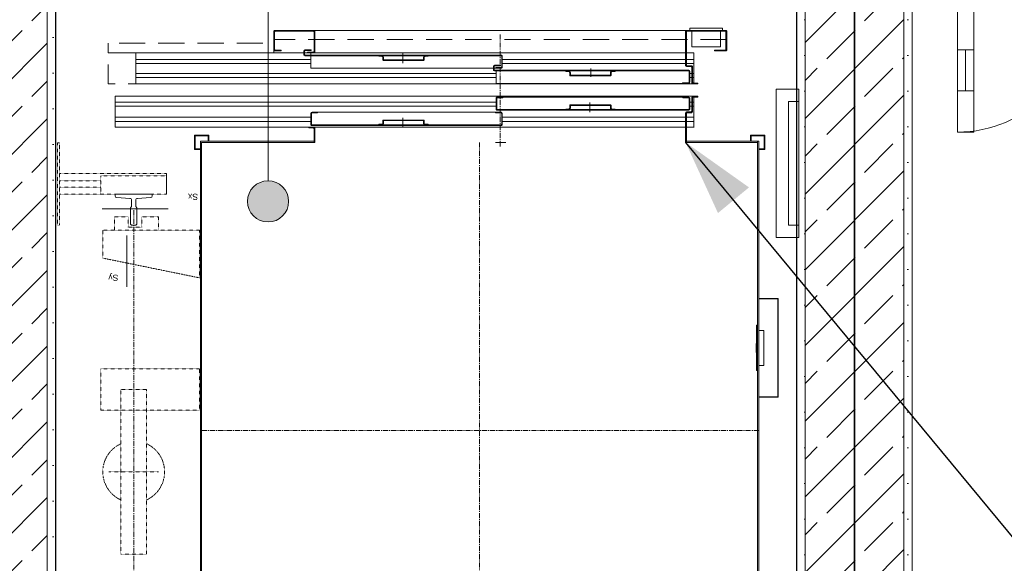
# Model space of a CAD drawing. Header units: millimetres. Extents: x -126271 to -91276, y -179170 to 5194.
# Tile 20 of 34: x -109556 to -107166, y -99354 to -98034. Entities that reach past the tile are written whole.
import ezdxf

# ---------------------------------------------------------------- set-up
doc = ezdxf.new("R2010")
doc.units = ezdxf.units.MM
doc.header["$MEASUREMENT"] = 0
for name, pattern in [('CENTER', [20, 12.5, -2.5, 2.5, -2.5]), ('DASHED', [0.075, 0.05, -0.025]), ('HIDDEN', [95.25, 63.5, -31.75])]:
    doc.linetypes.add(name, pattern=pattern)
for name, color, linetype, lineweight in [('0_Nr_pióra__2', 8, 'Continuous', 15), ('0_Nr_pióra__41', 7, 'Continuous', 13), ('Nowe_0_Nr_pióra__21', 7, 'Continuous', 20), ('Nowe_Drzwi Archicad_Nr_pióra__3', 7, 'Continuous', 13), ('Nowe_Konstrukcja - Ściany zew_Nr_pióra__21', 7, 'Continuous', 20), ('Nowe_Konstrukcja - Ściany zew_Nr_pióra__3', 7, 'Continuous', 13), ('Nowe_Wymiarowanie - Ogólne_Nr_pióra__42', 8, 'Continuous', 25), ('Nowe_Znaczniki drzwi Archicada_Nr_pióra__2', 8, 'Continuous', 15), ('Nowe_Znaczniki drzwi Archicada_Nr_pióra__7', 7, 'Continuous', 35)]:
    doc.layers.add(name, color=color, linetype=linetype, lineweight=lineweight)
for name, color, linetype in [('Nowe_0', 7, 'Continuous'), ('Nowe_Konstrukcja - Ściany zew', 7, 'Continuous'), ('Nowe_Wymiarowanie - Ogólne', 7, 'Continuous'), ('Nowe_Znaczniki drzwi Archicada', 7, 'Continuous')]:
    doc.layers.add(name, color=color, linetype=linetype)
for name, color, linetype, lineweight, true_color in [('Nowe_0_Nr_pióra__8', 7, 'Continuous', 35, 0xa80f02), ('Nowe_0_Nr_pióra__81', 7, 'Continuous', 13, 0x6a6a6a), ('Nowe_Elementy Modelu - Strefy_Nr_pióra__121', 7, 'Continuous', 0, 0xd5e3e3), ('Nowe_Elementy Modelu - Strefy_Nr_pióra__58', 7, 'Continuous', 25, 0xdf0000), ('Nowe_Konstrukcja - Ściany zew_Nr_pióra__23', 7, 'Continuous', 13, 0x858585), ('Nowe_Opisy - Etykiety_Nr_pióra__81', 7, 'Continuous', 13, 0x6a6a6a), ('Nowe_Wymiarowanie - Ogólne_Nr_pióra__81', 7, 'Continuous', 13, 0x6a6a6a), ('Nowe_Znaczniki drzwi Archicada_Nr_pióra__81', 7, 'Continuous', 13, 0x6a6a6a)]:
    doc.layers.add(name, color=color, linetype=linetype, lineweight=lineweight, true_color=true_color)
doc.styles.add('STYL_AUTOMATYCZNY_1', font='arial.ttf')
doc.linetypes.add('REI 120', pattern='A,0,[1,PB-ARCH-001 RZUT PIWNIC_-1.Kondygnacja (1)1.Shx,S=9.126984,R=0,X=0,Y=-0.006213],-1150,0', length=1150)
doc.dimstyles.new('STYL_AUTOMATYCZNY__1', dxfattribs={"dimtxt": 150, "dimasz": 47.5, "dimexe": 0.18, "dimexo": 0.0625, "dimgap": 0, "dimtad": 1, "dimtih": 1, "dimtoh": 1, "dimdec": 0, "dimlfac": 0.1, "dimzin": 0, "dimdsep": 46, "dimtxsty": 'STYL_AUTOMATYCZNY_1', "dimblk": 'ARROWHEAD_6', "dimblk1": 'ARROWHEAD_6', "dimblk2": 'ARROWHEAD_6', "dimcen": 0.09, "dimse1": 1, "dimse2": 1, "dimclrd": 256, "dimclre": 256, "dimclrt": 8, "dimazin": 0, "dimtfac": 1, "dimtdec": 4, "dimtmove": 0, "dimatfit": 3, "dimfxl": 0, "dimtolj": 1, "dimtzin": 0, "dimarcsym": 0})
doc.dimstyles.new('STYL_AUTOMATYCZNY__4', dxfattribs={"dimtxt": 0.18, "dimasz": 182.4, "dimexe": 0.18, "dimexo": 0.0625, "dimgap": 0, "dimtad": 0, "dimtih": 1, "dimtoh": 1, "dimdec": 4, "dimzin": 0, "dimdsep": 46, "dimcen": 0.09, "dimadec": 0, "dimazin": 0, "dimtfac": 1, "dimtdec": 4, "dimtmove": 0, "dimatfit": 3, "dimldrblk": 'ARROWHEAD_5', "dimfxl": 0, "dimtolj": 1, "dimtzin": 0, "dimarcsym": 0})
pattern_1 = [(45, (0, 0), (-91.92388, 91.92388), []), (45, (-45.96, 45.96), (-91.92388, 91.92388), [97.5, -32.5])]
pattern_2 = [(0, (0, 0), (0, 86.60254), [0, -50]), (0, (25, 43.3), (0, 86.60254), [0, -50])]

# ---------------------------------------------------------------- blocks, each defined once
blk = doc.blocks.new('Ściana_3_1', base_point=(-107529.5, -97726.6))
at = {"layer": 'Nowe_Konstrukcja - Ściany zew_Nr_pióra__23', "linetype": 'Continuous', "lineweight": 13, "true_color": 0x858585}
h = blk.add_hatch(dxfattribs=at)
h.set_pattern_fill('Beton_zbrojony_0001', color=252, style=0, pattern_type=2)
h.set_pattern_definition(pattern_1)
h.paths.add_polyline_path([(-107649.5, -98006.6), (-107409.5, -98006.6), (-107409.5, -97986.6), (-107649.5, -97986.6)])
h = blk.add_hatch(dxfattribs=at)
h.set_pattern_fill('Tynk_0001', color=252, style=0, pattern_type=2)
h.set_pattern_definition(pattern_2)
h.paths.add_polyline_path([(-107649.5, -99826.6), (-107649.5, -98006.6), (-107669.5, -98006.6), (-107669.5, -99826.6)])
h = blk.add_hatch(dxfattribs=at)
h.set_pattern_fill('Beton_zbrojony_0001', color=252, style=0, pattern_type=2)
h.set_pattern_definition(pattern_1)
h.paths.add_polyline_path([(-107409.5, -99846.6), (-107409.5, -98006.6), (-107649.5, -98006.6), (-107649.5, -99846.6)])
h = blk.add_hatch(dxfattribs=at)
h.set_pattern_fill('Tynk_0001', color=252, style=0, pattern_type=2)
h.set_pattern_definition(pattern_2)
h.paths.add_polyline_path([(-107389.5, -100086.6), (-107389.5, -98006.6), (-107409.5, -98006.6), (-107409.5, -100086.6)])
at = {"layer": 'Nowe_Konstrukcja - Ściany zew_Nr_pióra__21', "color": 7, "linetype": 'Continuous', "lineweight": 20, "flags": 128}
for points in [[(-107669.5, -98006.6), (-107669.5, -99826.6)], [(-107389.5, -100086.6), (-107389.5, -98006.6)]]:
    blk.add_lwpolyline(points, dxfattribs=at)
at = {"layer": 'Nowe_Konstrukcja - Ściany zew_Nr_pióra__3', "color": 7, "linetype": 'Continuous', "lineweight": 13}
for p, q in [((-107649.5, -97986.6), (-107649.5, -98006.6)), ((-107409.5, -98006.6), (-107409.5, -97986.6)), ((-107649.5, -98006.6), (-107649.5, -99826.6)), ((-107409.5, -99846.6), (-107409.5, -98006.6)), ((-107649.5, -99846.6), (-107649.5, -99826.6)), ((-107409.5, -100086.6), (-107409.5, -99846.6))]:
    blk.add_line(p, q, dxfattribs=at)
blk = doc.blocks.new('Ściana_18_1', base_point=(-109609.5, -99966.6))
at = {"layer": 'Nowe_Konstrukcja - Ściany zew_Nr_pióra__23', "linetype": 'Continuous', "lineweight": 13, "true_color": 0x858585}
h = blk.add_hatch(dxfattribs=at)
h.set_pattern_fill('Beton_zbrojony_0001', color=252, style=0, pattern_type=2)
h.set_pattern_definition(pattern_1)
h.paths.add_polyline_path([(-109729.5, -98006.6), (-109489.5, -98006.6), (-109489.5, -97986.6), (-109729.5, -97986.6)])
h = blk.add_hatch(dxfattribs=at)
h.set_pattern_fill('Tynk_0001', color=252, style=0, pattern_type=2)
h.set_pattern_definition(pattern_2)
h.paths.add_polyline_path([(-109749.5, -98006.6), (-109749.5, -99826.6), (-109729.5, -99826.6), (-109729.5, -98006.6)])
h = blk.add_hatch(dxfattribs=at)
h.set_pattern_fill('Beton_zbrojony_0001', color=252, style=0, pattern_type=2)
h.set_pattern_definition(pattern_1)
h.paths.add_polyline_path([(-109489.5, -99826.6), (-109489.5, -98006.6), (-109729.5, -98006.6), (-109729.5, -99826.6)])
h = blk.add_hatch(dxfattribs=at)
h.set_pattern_fill('Tynk_0001', color=252, style=0, pattern_type=2)
h.set_pattern_definition(pattern_2)
h.paths.add_polyline_path([(-109469.5, -99826.6), (-109469.5, -98006.6), (-109489.5, -98006.6), (-109489.5, -99826.6)])
h = blk.add_hatch(dxfattribs=at)
h.set_pattern_fill('Beton_zbrojony_0001', color=252, style=0, pattern_type=2)
h.set_pattern_definition(pattern_1)
h.paths.add_polyline_path([(-109729.5, -99846.6), (-109489.5, -99846.6), (-109489.5, -99826.6), (-109729.5, -99826.6)])
at = {"layer": 'Nowe_Konstrukcja - Ściany zew_Nr_pióra__21', "color": 7, "linetype": 'Continuous', "lineweight": 20, "flags": 128}
for points in [[(-109749.5, -98006.6), (-109749.5, -99826.6)], [(-109469.5, -99826.6), (-109469.5, -98006.6)]]:
    blk.add_lwpolyline(points, dxfattribs=at)
at = {"layer": 'Nowe_Konstrukcja - Ściany zew_Nr_pióra__3', "color": 7, "linetype": 'Continuous', "lineweight": 13}
for p, q in [((-109729.5, -97986.6), (-109729.5, -98006.6)), ((-109489.5, -98006.6), (-109489.5, -97986.6)), ((-109729.5, -98006.6), (-109729.5, -99826.6)), ((-109489.5, -99826.6), (-109489.5, -98006.6)), ((-109729.5, -99826.6), (-109729.5, -99846.6)), ((-109489.5, -99846.6), (-109489.5, -99826.6))]:
    blk.add_line(p, q, dxfattribs=at)
blk = doc.blocks.new('Drzwi podwójne_ asymetryczne 27_2')
at = {"layer": 'Nowe_Drzwi Archicad_Nr_pióra__3', "color": 7, "linetype": 'Continuous', "lineweight": 13}
for p, q in [((610, 919.9), (610, 999.9)), ((610, 999.9), (650, 999.9)), ((650, 999.9), (650, 919.9)), ((650, 919.9), (610, 919.9)), ((630, 919.9), (630, 80)), ((-650, 300.1), (-650, 200.1)), ((-610, 300.1), (-650, 300.1)), ((-610, 200.1), (-610, 300.1)), ((-650, 200.1), (-610, 200.1)), ((-630, 200.1), (-630, 100)), ((-610, 100), (-650, 100)), ((-650, 100), (-650, 0)), ((-610, 0), (-610, 100)), ((610, 0), (610, 80)), ((610, 80), (650, 80)), ((650, 80), (650, 0)), ((-650, 0), (-700, 0)), ((-700, 0), (-700, -100)), ((-700, 0), (-700, -20)), ((-700, 0), (-700, -20)), ((-650, -100), (-650, 0)), ((-650, 0), (-610, 0)), ((650, 0), (610, 0)), ((700, 0), (650, 0)), ((650, 0), (650, -100)), ((700, -100), (700, 0)), ((700, 0), (700, -20)), ((700, 0), (700, -20)), ((-700, -20), (-700, -100)), ((-700, -20), (-700, -100)), ((700, -20), (700, -100)), ((700, -20), (700, -100)), ((-700, -100), (-650, -100)), ((-680, -100), (-680, -280)), ((650, -100), (700, -100)), ((680, -100), (680, -280)), ((-700, -280), (-680, -280)), ((700, -280), (680, -280))]:
    blk.add_line(p, q, dxfattribs=at)
at = {"layer": 'Nowe_Drzwi Archicad_Nr_pióra__3', "color": 7, "linetype": 'Continuous', "lineweight": 13, "flags": 128}
for points in [[(630, 919.9), (630, 80), (610, 80), (610, 919.9)], [(650, 919.9), (650, 80), (630, 80), (630, 919.9)], [(-650, 200.1), (-650, 100), (-630, 100), (-630, 200.1)], [(-630, 200.1), (-630, 100), (-610, 100), (-610, 200.1)]]:
    blk.add_lwpolyline(points, close=True, dxfattribs=at)
at = {"layer": 'Nowe_Drzwi Archicad_Nr_pióra__3', "color": 7, "linetype": 'Continuous', "lineweight": 13}
for centre, radius, start, end in [((650, 0), 999.9, 90, 180), ((-650, 0), 300.1, 0, 90)]:
    blk.add_arc(centre, radius, start, end, dxfattribs=at)
blk = doc.blocks.new('Znacznik D 27_8')
at = {"layer": 'Nowe_Znaczniki drzwi Archicada_Nr_pióra__2', "color": 8, "linetype": 'Continuous', "lineweight": 15, "flags": 128}
blk.add_lwpolyline([(200, 371.1, 1), (-200, 371.1, 1)], format="xyb", close=True, dxfattribs=at)
at = {"layer": 'Nowe_Znaczniki drzwi Archicada_Nr_pióra__81', "color": 251, "linetype": 'Continuous', "lineweight": 13, "true_color": 0x6a6a6a}
blk.add_line((0, 171.1), (0, -343.6), dxfattribs=at)
at = {"layer": 'Nowe_Znaczniki drzwi Archicada_Nr_pióra__7', "color": 7, "lineweight": 35, "char_height": 150, "attachment_point": 7, "style": 'STYL_AUTOMATYCZNY_1'}
for s, insert, rotation in [('\\A1;{\\pql;\\pt0;\\fArial|b0|i0|c238|p0;\\W1.000000;D1P\\fArial|b0|i0|c238|p0;\\W1.000000;\\fArial|b0|i0|c238|p0;\\W1.000000;\\fArial|b0|i0|c238|p0;\\W1.000000;}', (200.1, 446.1), 180), ('\\A1;{\\pql;\\pt0;\\fArial|b0|i0|c238|p0;\\W1.000000;205\\fArial|b0|i0|c238|p0;\\W1.000000;\\A1{\\H.66x;\\S^  ;}\\fArial|b0|i0|c238|p0;\\W1.000000;\\fArial|b0|i0|c238|p0;\\W1.000000;}', (-227.5, 113.9), 270), ('\\A1;{\\pql;\\pt0;\\fArial|b0|i0|c238|p0;\\W1.000000;130\\fArial|b0|i0|c238|p0;\\W1.000000;\\A1{\\H.66x;\\S^  ;}\\fArial|b0|i0|c238|p0;\\W1.000000;\\fArial|b0|i0|c238|p0;\\W1.000000;}', (72.4, 113.9), 270)]:
    blk.add_mtext(s, dxfattribs=dict(at, insert=insert, rotation=rotation))
blk = doc.blocks.new('Ściana_22_1', base_point=(-105729.5, -97726.6))
at = {"layer": 'Nowe_Drzwi Archicad_Nr_pióra__3', "color": 7, "linetype": 'Continuous', "lineweight": 13, "xscale": -1, "zscale": 1000, "rotation": 180}
blk.add_blockref('Drzwi podwójne_ asymetryczne 27_2', (-106629.5, -98006.6), dxfattribs=at)
at = {"layer": 'Nowe_Znaczniki drzwi Archicada', "color": 251, "lineweight": 13, "true_color": 0x6a6a6a, "rotation": 180}
blk.add_blockref('Znacznik D 27_8', (-106629.5, -98006.6), dxfattribs=at)
blk = doc.blocks.new('Linia_1_1', base_point=(-108953.3, -97237.3))
at = {"layer": 'Nowe_0_Nr_pióra__81', "linetype": 'Continuous', "lineweight": 13, "true_color": 0x6a6a6a}
blk.add_hatch(color=251, dxfattribs=at).paths.add_polyline_path([(-109003.3, -98474.9), (-108999.5, -98494), (-108988.6, -98510.3), (-108972.4, -98521.1), (-108953.3, -98524.9), (-108934.1, -98521.1), (-108917.9, -98510.3), (-108907.1, -98494), (-108903.3, -98474.9), (-108907.1, -98455.8), (-108917.9, -98439.5), (-108934.1, -98428.7), (-108953.3, -98424.9), (-108972.4, -98428.7), (-108988.6, -98439.5), (-108999.5, -98455.8)])
at = {"layer": 'Nowe_0_Nr_pióra__21', "color": 7, "linetype": 'Continuous', "lineweight": 20}
blk.add_line((-108953.3, -97237.3), (-108953.3, -98424.9), dxfattribs=at)
at = {"layer": 'Nowe_0_Nr_pióra__81', "color": 251, "linetype": 'Continuous', "lineweight": 13, "true_color": 0x6a6a6a}
blk.add_circle((-108953.3, -98474.9), 50, dxfattribs=at)
blk = doc.blocks.new('*D164')
at = {"layer": 'Nowe_Wymiarowanie - Ogólne_Nr_pióra__81', "color": 251, "linetype": 'Continuous', "lineweight": 13, "true_color": 0x6a6a6a}
for p, q in [((-109729.5, -99716.2), (-109729.5, -99622.5)), ((-109489.5, -99716.2), (-109489.5, -99622.5)), ((-109704.5, -99644.3), (-109754.5, -99694.3)), ((-109464.5, -99644.3), (-109514.5, -99694.3)), ((-109729.5, -99669.3), (-109489.5, -99669.3))]:
    blk.add_line(p, q, dxfattribs=at)
blk = doc.blocks.new('ARROWHEAD_6')
at = {"color": 0, "linetype": 'Continuous', "lineweight": 0}
for p, q in [((0, 0), (-1, 0)), ((-0.5, -0.5), (0.5, 0.5))]:
    blk.add_line(p, q, dxfattribs=at)
blk = doc.blocks.new('*D165')
at = {"layer": 'Nowe_Wymiarowanie - Ogólne_Nr_pióra__81', "color": 251, "linetype": 'Continuous', "lineweight": 13, "true_color": 0x6a6a6a}
for p, q in [((-109489.5, -99716.2), (-109489.5, -99622.5)), ((-107649.5, -99716.2), (-107649.5, -99622.5)), ((-109464.5, -99644.3), (-109514.5, -99694.3)), ((-107624.5, -99644.3), (-107674.5, -99694.3)), ((-109489.5, -99669.3), (-107649.5, -99669.3))]:
    blk.add_line(p, q, dxfattribs=at)
at = {"layer": 'Nowe_Wymiarowanie - Ogólne_Nr_pióra__42', "color": 8, "lineweight": 25, "char_height": 150, "attachment_point": 7, "style": 'STYL_AUTOMATYCZNY_1'}
for s, insert in [('\\A1;{\\pql;\\fArial|b0|i0|c238|p0;\\W1.000000;24}', (-109464.5, -99639.3)), ('\\A1;{\\pql;\\fArial|b0|i0|c238|p0;\\W1.000000;184}', (-108741.1, -99639.3)), ('\\A1;{\\pql;\\fArial|b0|i0|c238|p0;\\W1.000000;24}', (-107903.3, -99639.3))]:
    blk.add_mtext(s, dxfattribs=dict(at, insert=insert))
blk = doc.blocks.new('*D166')
at = {"layer": 'Nowe_Wymiarowanie - Ogólne_Nr_pióra__81', "color": 251, "linetype": 'Continuous', "lineweight": 13, "true_color": 0x6a6a6a}
for p, q in [((-107649.5, -99716.2), (-107649.5, -99622.5)), ((-107409.5, -99716.2), (-107409.5, -99622.5)), ((-107624.5, -99644.3), (-107674.5, -99694.3)), ((-107384.5, -99644.3), (-107434.5, -99694.3)), ((-107649.5, -99669.3), (-107409.5, -99669.3))]:
    blk.add_line(p, q, dxfattribs=at)
blk = doc.blocks.new('*D167')
at = {"layer": 'Nowe_Wymiarowanie - Ogólne_Nr_pióra__81', "color": 251, "linetype": 'Continuous', "lineweight": 13, "true_color": 0x6a6a6a}
for p, q in [((-107409.5, -99716.2), (-107409.5, -99622.5)), ((-105849.5, -99716.2), (-105849.5, -99622.5)), ((-107384.5, -99644.3), (-107434.5, -99694.3)), ((-105874.5, -99694.3), (-105824.5, -99644.3)), ((-107409.5, -99669.3), (-105849.5, -99669.3)), ((-105849.5, -99669.3), (-105812, -99669.3))]:
    blk.add_line(p, q, dxfattribs=at)
at = {"layer": 'Nowe_Wymiarowanie - Ogólne_Nr_pióra__42', "color": 8, "lineweight": 25, "insert": (-106801.1, -99639.3), "char_height": 150, "attachment_point": 7, "style": 'STYL_AUTOMATYCZNY_1'}
blk.add_mtext('\\A1;{\\pql;\\fArial|b0|i0|c238|p0;\\W1.000000;156}', dxfattribs=at)
blk = doc.blocks.new('ARROWHEAD_5')
at = {"linetype": 'Continuous', "lineweight": 0}
blk.add_hatch(color=0, dxfattribs=at).paths.add_polyline_path([(-1, 0.2679), (0, 0), (-1, -0.2679)])
at = {"color": 0, "linetype": 'Continuous', "lineweight": 0}
blk.add_line((0, 0), (-1, 0), dxfattribs=at)

msp = doc.modelspace()

# ---------------------------------------------------------------- linework, layer by layer
at = {"layer": '0_Nr_pióra__41', "color": 7, "linetype": 'Continuous', "lineweight": 13}
for p, q in [((-107936.5, -98059.6), (-108842.5, -98059.6)), ((-108842.5, -98059.6), (-108771.1, -98059.6)), ((-107849.5, -98054.6), (-107929.5, -98054.6)), ((-107929.5, -98054.6), (-107929.5, -98059.6)), ((-107929.5, -98059.6), (-107849.5, -98059.6)), ((-107924.5, -98062.6), (-107924.5, -98099.6)), ((-107905, -98054.4), (-107905, -98054.6)), ((-107874, -98054.4), (-107905, -98054.4)), ((-107905, -98054.6), (-107874, -98054.6)), ((-107874, -98054.6), (-107874, -98054.4)), ((-107854.5, -98099.6), (-107854.5, -98062.6)), ((-107849.5, -98059.6), (-107849.5, -98054.6)), ((-107924.5, -98099.6), (-107854.5, -98099.6)), ((-109274.5, -98114.6), (-107919.5, -98114.6)), ((-109274.5, -98189.6), (-109274.5, -98114.6)), ((-108625.7, -98115.8), (-108625.7, -98139.1)), ((-107919.5, -98189.6), (-107919.5, -98114.6)), ((-108169.5, -98152.3), (-108169.5, -98172.6)), ((-107919.5, -98189.6), (-109274.5, -98189.6)), ((-107919.5, -98219.6), (-109324.5, -98219.6)), ((-109324.5, -98219.6), (-109324.5, -98294.6)), ((-108383.4, -98221.6), (-107945.9, -98221.6)), ((-107919.5, -98219.6), (-107919.5, -98295.6)), ((-108171.9, -98235.2), (-108171.9, -98258.5)), ((-108833.5, -98258.6), (-108400.9, -98258.6)), ((-108625.7, -98272.2), (-108625.7, -98294.5)), ((-109324.5, -98294.6), (-107919.5, -98294.6)), ((-109097, -98314.1), (-109132, -98314.1)), ((-109132, -98314.1), (-109132, -98349.1)), ((-109130.5, -98315.6), (-109098.5, -98315.6)), ((-109130.5, -98347.6), (-109130.5, -98315.6)), ((-108841.5, -98328.6), (-109117.5, -98328.6)), ((-109117.5, -98328.6), (-109117.5, -98811.6)), ((-109098.5, -98315.6), (-109098.5, -98328.6)), ((-109097, -98328.6), (-109097, -98314.1)), ((-108841.5, -98331.6), (-108841.5, -98328.6)), ((-107937.5, -98328.6), (-107937.5, -98331.6)), ((-107764.5, -98328.6), (-107937.5, -98328.6)), ((-107782, -98314.1), (-107782, -98328.6)), ((-107747, -98314.1), (-107782, -98314.1)), ((-107780.5, -98328.6), (-107780.5, -98315.6)), ((-107780.5, -98315.6), (-107748.5, -98315.6)), ((-107761.5, -98328.6), (-107764.5, -98328.6)), ((-107764.5, -98328.6), (-107764.5, -98331.6)), ((-107764.5, -98331.6), (-107764.5, -98328.6)), ((-107761.5, -98811.6), (-107761.5, -98328.6)), ((-107748.5, -98315.6), (-107748.5, -98347.6)), ((-107747, -98349.1), (-107747, -98314.1)), ((-109132, -98349.1), (-109117.5, -98349.1)), ((-109117.5, -98347.6), (-109130.5, -98347.6)), ((-109114.5, -98331.6), (-108841.5, -98331.6)), ((-109114.5, -98811.6), (-109114.5, -98331.6)), ((-108401.4, -98331.6), (-108376.3, -98331.6)), ((-107937.5, -98331.6), (-107764.5, -98331.6)), ((-107764.5, -98331.6), (-107764.5, -98811.6)), ((-107748.5, -98347.6), (-107761.5, -98347.6)), ((-107761.5, -98349.1), (-107747, -98349.1)), ((-109234.5, -98457.6), (-109279.5, -98457.6)), ((-107761.5, -98710.6), (-107761.5, -98711.5)), ((-107714.5, -98710.6), (-107761.5, -98710.6)), ((-107714.5, -98950.6), (-107714.5, -98710.6)), ((-107761.5, -98711.5), (-107715.4, -98711.5)), ((-107715.4, -98711.5), (-107715.4, -98949.7)), ((-109117.5, -98771.6), (-109117.5, -99734.6)), ((-109114.5, -99731.6), (-109114.5, -98771.6)), ((-107767.5, -98775.6), (-107767.5, -98885.6)), ((-107764.5, -98775.6), (-107767.5, -98775.6)), ((-107764.5, -98885.6), (-107764.5, -98775.6)), ((-107749.5, -98788.1), (-107761.5, -98788.1)), ((-107749.5, -98873.1), (-107749.5, -98788.1)), ((-107767.8, -98819.6), (-107767.8, -98841.6)), ((-107767.5, -98819.6), (-107767.8, -98819.6)), ((-107767.5, -98841.6), (-107767.5, -98819.6)), ((-107764.5, -98811.6), (-107764.5, -99731.6)), ((-107761.5, -99734.6), (-107761.5, -98811.6)), ((-107767.8, -98841.6), (-107767.5, -98841.6)), ((-107761.5, -98873.1), (-107749.5, -98873.1)), ((-107767.5, -98885.6), (-107764.5, -98885.6)), ((-107761.5, -98949.7), (-107761.5, -98950.6)), ((-107715.4, -98949.7), (-107761.5, -98949.7)), ((-107761.5, -98950.6), (-107714.5, -98950.6))]:
    msp.add_line(p, q, dxfattribs=at)
at = {"layer": '0_Nr_pióra__41', "color": 7, "linetype": 'HIDDEN', "lineweight": 13}
msp.add_line((-107839.5, -98081.6), (-108939.5, -98081.6), dxfattribs=at)
at = {"layer": '0_Nr_pióra__41', "color": 7, "linetype": 'CENTER', "lineweight": 13}
for p, q in [((-108389.5, -98341.5), (-108389.5, -98069.6)), ((-108439.5, -98331.6), (-108439.5, -99731.6)), ((-109279.5, -98496.6), (-109279.5, -99646.6)), ((-107761.5, -99031.6), (-109117.5, -99031.6))]:
    msp.add_line(p, q, dxfattribs=at)
at = {"layer": '0_Nr_pióra__41', "color": 7, "linetype": 'DASHED', "lineweight": 13}
for p, q in [((-109459.5, -98407.6), (-109199.5, -98407.6)), ((-109199.5, -98407.6), (-109199.5, -98457.6)), ((-109459.5, -98424.6), (-109359.5, -98424.6)), ((-109459.5, -98440.6), (-109359.5, -98440.6)), ((-109459.5, -98457.6), (-109199.5, -98457.6)), ((-109339.5, -99131.6), (-109218.9, -99131.6))]:
    msp.add_line(p, q, dxfattribs=at)
at = {"layer": '0_Nr_pióra__41', "color": 7, "linetype": 'Continuous', "lineweight": 13, "flags": 128}
for points in [[(-108841.5, -98063.6), (-108841.5, -98110.6, -0.414214), (-108843.5, -98112.6), (-108857.5, -98112.6), (-108857.5, -98114.6), (-108842.5, -98114.6, 0.414214), (-108839.5, -98111.6), (-108839.5, -98062.6, 0.414214), (-108842.5, -98059.6), (-108936.5, -98059.6, 0.414214), (-108939.5, -98062.6), (-108939.5, -98106.6, 0.414214), (-108936.5, -98109.6), (-108921.5, -98109.6), (-108921.5, -98107.6), (-108935.5, -98107.6, -0.414214), (-108937.5, -98105.6), (-108937.5, -98063.6, -0.414214), (-108935.5, -98061.6), (-108843.5, -98061.6, -0.414214)], [(-107924.5, -98149.6), (-107924.5, -98186.6, 0.414214), (-107921.5, -98189.6), (-107909.5, -98189.6), (-107909.5, -98187.6), (-107920.5, -98187.6, -0.414214), (-107922.5, -98185.6), (-107922.5, -98148.6, 0.414214), (-107925.5, -98145.6), (-107935.5, -98145.6, -0.414214), (-107937.5, -98143.6), (-107937.5, -98063.6, -0.414214), (-107935.5, -98061.6), (-107843.5, -98061.6, -0.414214), (-107841.5, -98063.6), (-107841.5, -98105.6, -0.414214), (-107843.5, -98107.6), (-107869.5, -98107.6), (-107869.5, -98109.6), (-107842.5, -98109.6, 0.414214), (-107839.5, -98106.6), (-107839.5, -98062.6, 0.414214), (-107842.5, -98059.6), (-107936.5, -98059.6, 0.414214), (-107939.5, -98062.6), (-107939.5, -98144.6, 0.414214), (-107936.5, -98147.6), (-107926.5, -98147.6, -0.414214)], [(-108400.3, -98150.1), (-108387.5, -98150.1, 0.414214), (-108386, -98148.6), (-108386, -98122.6, 0.414214), (-108387.5, -98121.1), (-108862.9, -98121.1, -0.414214), (-108866.4, -98117.6), (-108866.4, -98110.6, -0.414214), (-108862.9, -98107.1), (-108848.9, -98107.1), (-108848.9, -98108.6), (-108862.9, -98108.6, 0.414214), (-108864.9, -98110.6), (-108864.9, -98117.6, 0.414214), (-108862.9, -98119.6), (-108387.5, -98119.6, -0.414214), (-108384.5, -98122.6), (-108384.5, -98148.6, -0.414214), (-108387.5, -98151.6), (-108400.3, -98151.6)], [(-108564.6, -98122.6), (-108572.1, -98122.6, 0.414214), (-108574.1, -98124.6), (-108574.1, -98130.9, -0.414214), (-108576.1, -98132.9), (-108625.4, -98132.9), (-108672.6, -98132.9, -0.414214), (-108674.6, -98130.9), (-108674.6, -98124.6, 0.414214), (-108676.6, -98122.6), (-108684.2, -98122.6), (-108684.2, -98121.1), (-108676.6, -98121.1, -0.414214), (-108673.1, -98124.6), (-108673.1, -98130.9, 0.414214), (-108672.6, -98131.4), (-108625.4, -98131.4), (-108576.1, -98131.4, 0.414214), (-108575.6, -98130.9), (-108575.6, -98124.6, -0.414214), (-108572.1, -98121.1), (-108564.6, -98121.1)], [(-108388.5, -98145.6), (-108402.5, -98145.6, 0.414214), (-108404.5, -98147.6), (-108404.5, -98154.6, 0.414214), (-108402.5, -98156.6), (-107932.5, -98156.6, -0.414214), (-107929.5, -98159.6), (-107929.5, -98185.6, -0.414214), (-107932.5, -98188.6), (-107946.8, -98188.6), (-107946.8, -98187.1), (-107932.5, -98187.1, 0.414214), (-107931, -98185.6), (-107931, -98159.6, 0.414214), (-107932.5, -98158.1), (-108402.5, -98158.1, -0.414214), (-108406, -98154.6), (-108406, -98147.6, -0.414214), (-108402.5, -98144.1), (-108388.5, -98144.1)], [(-108110.7, -98159.6), (-108118.3, -98159.6, 0.414214), (-108120.3, -98161.6), (-108120.3, -98167.9, -0.414214), (-108122.3, -98169.9), (-108171.5, -98169.9), (-108218.8, -98169.9, -0.414214), (-108220.8, -98167.9), (-108220.8, -98161.6, 0.414214), (-108222.8, -98159.6), (-108230.3, -98159.6), (-108230.3, -98158.1), (-108222.8, -98158.1, -0.414214), (-108219.3, -98161.6), (-108219.3, -98167.9, 0.414214), (-108218.8, -98168.4), (-108171.5, -98168.4), (-108122.3, -98168.4, 0.414214), (-108121.8, -98167.9), (-108121.8, -98161.6, -0.414214), (-108118.3, -98158.1), (-108110.7, -98158.1)], [(-108383.5, -98221.6), (-108396.5, -98221.6, 0.414214), (-108399.5, -98224.6), (-108399.5, -98250.6, 0.414214), (-108396.5, -98253.6), (-107932.5, -98253.6, 0.414214), (-107929.5, -98250.6), (-107929.5, -98224.6, 0.414214), (-107932.5, -98221.6), (-107945.9, -98221.6), (-107945.9, -98223.1), (-107932.5, -98223.1, -0.414214), (-107931, -98224.6), (-107931, -98250.6, -0.414214), (-107932.5, -98252.1), (-108396.5, -98252.1, -0.414214), (-108398, -98250.6), (-108398, -98224.6, -0.414214), (-108396.5, -98223.1), (-108383.5, -98223.1)], [(-107939.5, -98331.6), (-107939.5, -98260.6, -0.414214), (-107936.5, -98257.6), (-107926.5, -98257.6, 0.414214), (-107924.5, -98255.6), (-107924.5, -98222.6, -0.414214), (-107921.5, -98219.6), (-107909.5, -98219.6), (-107909.5, -98221.6), (-107920.5, -98221.6, 0.414214), (-107922.5, -98223.6), (-107922.5, -98256.6, -0.414214), (-107925.5, -98259.6), (-107935.5, -98259.6, 0.414214), (-107937.5, -98261.6), (-107937.5, -98331.6)], [(-108110.7, -98250.6), (-108118.3, -98250.6, -0.414214), (-108120.3, -98248.6), (-108120.3, -98242.4, 0.414214), (-108122.3, -98240.4), (-108171.5, -98240.4), (-108218.8, -98240.4, 0.414214), (-108220.8, -98242.4), (-108220.8, -98248.6, -0.414214), (-108222.8, -98250.6), (-108230.3, -98250.6), (-108230.3, -98252.1), (-108222.8, -98252.1, 0.414214), (-108219.3, -98248.6), (-108219.3, -98242.4, -0.414214), (-108218.8, -98241.9), (-108171.5, -98241.9), (-108122.3, -98241.9, -0.414214), (-108121.8, -98242.4), (-108121.8, -98248.6, 0.414214), (-108118.3, -98252.1), (-108110.7, -98252.1)], [(-108833.5, -98258.6), (-108846.5, -98258.6, 0.414214), (-108849.5, -98261.6), (-108849.5, -98287.6, 0.414214), (-108846.5, -98290.6), (-108387.5, -98290.6, 0.414214), (-108384.5, -98287.6), (-108384.5, -98261.6, 0.414214), (-108387.5, -98258.6), (-108400.9, -98258.6), (-108400.9, -98260.1), (-108387.5, -98260.1, -0.414214), (-108386, -98261.6), (-108386, -98287.6, -0.414214), (-108387.5, -98289.1), (-108846.5, -98289.1, -0.414214), (-108848, -98287.6), (-108848, -98261.6, -0.414214), (-108846.5, -98260.1), (-108833.5, -98260.1)], [(-108564.6, -98287.6), (-108572.1, -98287.6, -0.414214), (-108574.1, -98285.6), (-108574.1, -98279.3, 0.414214), (-108576.1, -98277.3), (-108625.4, -98277.3), (-108672.6, -98277.3, 0.414214), (-108674.6, -98279.3), (-108674.6, -98285.6, -0.414214), (-108676.6, -98287.6), (-108684.2, -98287.6), (-108684.2, -98289.1), (-108676.6, -98289.1, 0.414214), (-108673.1, -98285.6), (-108673.1, -98279.3, -0.414214), (-108672.6, -98278.8), (-108625.4, -98278.8), (-108576.1, -98278.8, -0.414214), (-108575.6, -98279.3), (-108575.6, -98285.6, 0.414214), (-108572.1, -98289.1), (-108564.6, -98289.1)], [(-108839.5, -98331.6), (-108839.5, -98297.6, 0.414214), (-108842.5, -98294.6), (-108854.5, -98294.6), (-108854.5, -98296.6), (-108843.5, -98296.6, -0.414214), (-108841.5, -98298.6), (-108841.5, -98331.6)], [(-109287.5, -98528.6), (-109287.5, -98490.6), (-109284.5, -98487.6), (-109284.5, -98471.6, 0.414214), (-109288.5, -98467.6), (-109320.7, -98465.8, -0.39805), (-109324.5, -98461.8), (-109324.5, -98457.6), (-109234.5, -98457.6), (-109234.5, -98461.8, -0.39805), (-109238.3, -98465.8), (-109270.5, -98467.6, 0.414214), (-109274.5, -98471.6), (-109274.5, -98487.6), (-109271.5, -98490.6), (-109271.5, -98528.6, -0.414214), (-109275.5, -98532.6), (-109283.5, -98532.6, -0.414214)]]:
    msp.add_lwpolyline(points, format="xyb", close=True, dxfattribs=at)
at = {"layer": '0_Nr_pióra__41', "color": 7, "linetype": 'HIDDEN', "lineweight": 13, "flags": 128}
for points in [[(-109341.5, -98090.6), (-109341.5, -98114.6), (-108939.5, -98114.6), (-108939.5, -98090.6)], [(-109274.5, -98114.6), (-109341.5, -98114.6), (-109341.5, -98189.6), (-109274.5, -98189.6)]]:
    msp.add_lwpolyline(points, close=True, dxfattribs=at)
at = {"layer": '0_Nr_pióra__41', "color": 7, "linetype": 'Continuous', "lineweight": 13, "flags": 128}
for points in [[(-109274.5, -98130.1), (-108849.4, -98130.1)], [(-108400.3, -98151.6), (-108849.4, -98151.6), (-108849.4, -98114.6)], [(-107919.5, -98130.1), (-108384.5, -98130.1)], [(-109274.5, -98140.1), (-108849.4, -98140.1)], [(-107946.8, -98188.6), (-108399.5, -98188.6), (-108399.5, -98156.6)], [(-107919.5, -98140.1), (-108384.5, -98140.1)], [(-108399.5, -98164.1), (-109274.5, -98164.1)], [(-108399.5, -98174.1), (-109274.5, -98174.1)], [(-107927.8, -98164.1), (-107919.5, -98164.1)], [(-107927.8, -98174.1), (-107919.5, -98174.1)], [(-108399.5, -98233.6), (-109324.5, -98233.6)], [(-108399.5, -98243.6), (-109324.5, -98243.6)], [(-107919.5, -98233.6), (-107929.5, -98233.6)], [(-107919.5, -98243.6), (-107929.5, -98243.6)], [(-109324.5, -98270.6), (-108849.5, -98270.6)], [(-109324.5, -98280.6), (-108849.5, -98280.6)], [(-107919.5, -98270.6), (-108384.5, -98270.6)], [(-107919.5, -98280.6), (-108384.5, -98280.6)], [(-109356.1, -98492.8), (-109306.1, -98492.8), (-109246.1, -98492.8), (-109196.1, -98492.8)], [(-109296.4, -98557.4), (-109296.4, -98607.4), (-109296.4, -98682.4)]]:
    msp.add_lwpolyline(points, dxfattribs=at)
for points in [[(-107664.5, -98202.6), (-107719.5, -98202.6), (-107719.5, -98562.6), (-107664.5, -98562.6)], [(-107664.5, -98232.6), (-107689.5, -98232.6), (-107689.5, -98532.6), (-107664.5, -98532.6)]]:
    msp.add_lwpolyline(points, close=True, dxfattribs=at)
at = {"layer": '0_Nr_pióra__41', "color": 7, "linetype": 'DASHED', "lineweight": 13, "flags": 128}
for points in [[(-109459.5, -98532.6), (-109464.5, -98532.6), (-109464.5, -98332.6), (-109459.5, -98332.6)], [(-109199.5, -98412.6), (-109359.5, -98412.6), (-109359.5, -98457.6), (-109199.5, -98457.6)], [(-109326.3, -98544.6), (-109326.3, -98512.6), (-109292.6, -98512.6), (-109292.6, -98537.6), (-109259.5, -98537.6), (-109259.5, -98512.6), (-109219.1, -98512.6), (-109219.1, -98544.6)], [(-109119.5, -98544.6), (-109354.5, -98544.6), (-109354.5, -98612.6), (-109119.5, -98660.6)], [(-109119.5, -98881.6), (-109359.5, -98881.6), (-109359.5, -98981.6), (-109119.5, -98981.6)], [(-109248.5, -99331.6), (-109310.5, -99331.6), (-109310.5, -98931.6), (-109248.5, -98931.6)]]:
    msp.add_lwpolyline(points, close=True, dxfattribs=at)
at = {"layer": '0_Nr_pióra__41', "color": 7, "linetype": 'DASHED', "lineweight": 13}
for start, end in [(114.4144, 245.5856), (294.4144, 65.5856)]:
    msp.add_arc((-109279.5, -99131.6), 75, start, end, dxfattribs=at)
at = {"layer": 'Nowe_0_Nr_pióra__8', "color": 14, "linetype": 'REI 120', "lineweight": 35, "true_color": 0xa80f02}
msp.add_lwpolyline([(-107529.5, -97866.6), (-107529.5, -99966.6), (-109609.5, -99966.6), (-109609.5, -97866.6), (-109093.7, -97866.6)], dxfattribs=at)
at = {"layer": 'Nowe_Elementy Modelu - Strefy_Nr_pióra__121', "color": 254, "linetype": 'Continuous', "lineweight": 0, "true_color": 0xd5e3e3, "flags": 128}
msp.add_lwpolyline([(-105869.5, -102826.6), (-105869.5, -98006.6), (-107389.5, -98006.6), (-107389.5, -100106.6), (-111889.5, -100106.6), (-111889.5, -102826.6)], close=True, dxfattribs=at)
at = {"layer": 'Nowe_Elementy Modelu - Strefy_Nr_pióra__58', "color": 12, "linetype": 'Continuous', "lineweight": 25, "true_color": 0xdf0000, "flags": 128}
msp.add_lwpolyline([(-109469.5, -98006.6), (-109469.5, -99826.6), (-107669.5, -99826.6), (-107669.5, -98006.6)], close=True, dxfattribs=at)

# ---------------------------------------------------------------- block references
at = {"layer": 'Nowe_0', "color": 7, "linetype": 'Continuous', "lineweight": 20}
msp.add_blockref('Linia_1_1', (-108953.3, -97237.3), dxfattribs=at)
at = {"layer": 'Nowe_Konstrukcja - Ściany zew', "color": 7, "lineweight": 20}
for name, p in [('Ściana_22_1', (-105729.5, -97726.6)), ('Ściana_18_1', (-109609.5, -99966.6)), ('Ściana_3_1', (-107529.5, -97726.6))]:
    msp.add_blockref(name, p, dxfattribs=at)

# ---------------------------------------------------------------- texts
at = {"layer": '0_Nr_pióra__2', "color": 8, "linetype": 'Continuous', "lineweight": 15, "char_height": 15, "attachment_point": 7, "rotation": 180, "style": 'STYL_AUTOMATYCZNY_1'}
for s, insert in [('\\A1;{\\pql;\\fArial|b0|i0|c238|p0;\\W1.000000;Sx}', (-109123.2, -98456.1)), ('\\A1;{\\pql;\\fArial|b0|i0|c238|p0;\\W1.000000;Sy}', (-109316.7, -98648.4))]:
    msp.add_mtext(s, dxfattribs=dict(at, insert=insert))

# ---------------------------------------------------------------- dimensions: what is measured, and where the dimension line sits
at = {"layer": 'Nowe_Wymiarowanie - Ogólne', "color": 251, "linetype": 'Continuous', "lineweight": 13, "true_color": 0x6a6a6a}
for base, p1, p2, picture, middle in [((-109489.5, -99669.3), (-109729.5, -98916.6), (-109489.5, -98916.6), '*D164', (-109350.4, -99564.3)), ((-107649.5, -99669.3), (-109489.5, -98916.6), (-107649.5, -98916.6), '*D165', (-108569.9, -99564.3)), ((-107409.5, -99669.3), (-107649.5, -98916.6), (-107409.5, -99046.6), '*D166', (-107789.2, -99564.3)), ((-105849.5, -99669.3), (-107409.5, -99046.6), (-105849.5, -99418.9), '*D167', (-106629.9, -99564.3))]:
    dim = msp.add_linear_dim(base=base, p1=p1, p2=p2, dimstyle='STYL_AUTOMATYCZNY__1', dxfattribs=at)
    dim.commit()
    dim.dimension.update_dxf_attribs({"geometry": picture, "text_midpoint": middle, "dimtype": 160})

# ---------------------------------------------------------------- leaders
at = {"layer": 'Nowe_Opisy - Etykiety_Nr_pióra__81', "color": 251, "linetype": 'Continuous', "lineweight": 13, "true_color": 0x6a6a6a, "annotation_type": 0, "has_hookline": 1, "hookline_direction": 0, "text_width": 4720.7}
msp.add_leader([(-107939.5, -98331.6), (-107069.9, -99382.2), (-104545.3, -99432)], dimstyle='STYL_AUTOMATYCZNY__4', dxfattribs=at)

doc.saveas('drawing.dxf')
